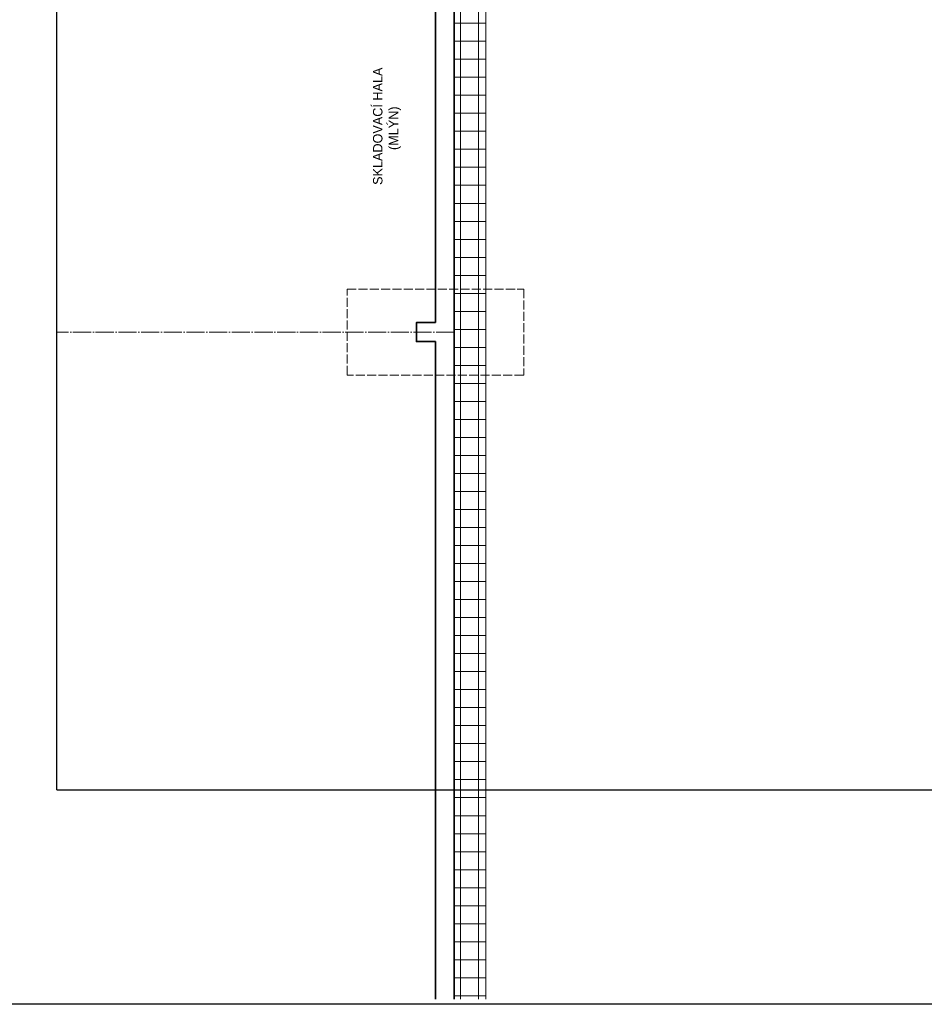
# Model space of a CAD drawing. Header units: millimetres. Extents: x -291499 to 405099, y -171163 to 417446.
# Tile 37 of 256: x -100814 to -86463, y 23312 to 38934. Entities that reach past the tile are written whole.
import ezdxf
from ezdxf import colors
from ezdxf.entities.mleader import LeaderData, LeaderLine
from ezdxf.math import Vec2, Vec3

# ---------------------------------------------------------------- set-up
doc = ezdxf.new("R2010")
doc.units = ezdxf.units.MM
doc.header["$LTSCALE"] = 12
doc.linetypes.add('ACAD_ISO02W100', pattern=[15, 12, -3])
doc.linetypes.add('ACAD_ISO04W100', pattern=[30, 24, -3, 0, -3])
for name, color, linetype, lineweight in [('koty', 6, 'Continuous', 9), ('tenka', 6, 'Continuous', 9), ('text', 6, 'Continuous', 9), ('tlusta', 7, 'Continuous', 15), ('velmi_tlusta', 4, 'Continuous', 35)]:
    doc.layers.add(name, color=color, linetype=linetype, lineweight=lineweight)
doc.layers.add('netisk', color=30, linetype='Continuous', plot=False)
doc.styles.add('laplan', font='txt', dxfattribs={"height": 2})
doc.styles.add('laplan N', font='txt')

# ---------------------------------------------------------------- blocks, each defined once
blk = doc.blocks.new('_DotSmall')
at = {"color": 0, "linetype": 'ByBlock', "const_width": 0.5}
blk.add_lwpolyline([(-0.0625, 0, 1), (0.0625, 0, 1)], format="xyb", close=True, dxfattribs=at)

msp = doc.modelspace()

# ---------------------------------------------------------------- hatches: boundary and pattern name
at = {"layer": 'koty'}
h = msp.add_hatch(dxfattribs=at)
h.set_pattern_fill('ANSI37', color=8, scale=90, angle=45)
h.set_pattern_definition([(90, (-100677.63, 32591.28), (-285.75, 0), []), (180, (-100677.63, 32591.28), (-6e-14, -285.75), [])])
h.paths.add_polyline_path([(-93419.5, 40525.9), (-93919.3, 40525.9), (-93919.5, 23392.2), (-93419.5, 23392.2)])

# ---------------------------------------------------------------- linework, layer by layer
at = {"layer": 'netisk'}
for q in [(-100223.7, 48395.8), (-63297.9, 26717.2)]:
    msp.add_line((-100223.7, 26717.2), q, dxfattribs=at)
msp.add_lwpolyline([(-121317.2, 77605.6), (-22987.6, 77605.6), (-22987.6, 23312), (-121317.2, 23312)], close=True, dxfattribs=at)
at = {"layer": 'tenka'}
msp.add_line((-93419.5, 40525.9), (-93419.5, 23392.2), dxfattribs=at)
at = {"layer": 'tlusta', "linetype": 'ACAD_ISO04W100'}
msp.add_line((-93919.5, 33977.9), (-100223.7, 33977.9), dxfattribs=at)
at = {"layer": 'tlusta', "linetype": 'ACAD_ISO02W100'}
msp.add_lwpolyline([(-92818.8, 33296.7), (-95620.1, 33296.7), (-95620.1, 34659.1), (-92818.8, 34659.1)], close=True, dxfattribs=at)
at = {"layer": 'velmi_tlusta'}
for p, q in [((-93919.5, 41000.9), (-93919.5, 23392.2)), ((-94219.5, 39827.9), (-94219.5, 34127.9)), ((-94219.5, 33827.9), (-94219.5, 23392.2))]:
    msp.add_line(p, q, dxfattribs=at)
msp.add_lwpolyline([(-94219.5, 34127.9), (-94519.5, 34127.9), (-94519.5, 33827.9), (-94219.5, 33827.9)], dxfattribs=at)

# ---------------------------------------------------------------- texts
at = {"layer": 'text', "insert": (-95209, 34432.1), "char_height": 150, "attachment_point": 1, "rotation": 90, "style": 'laplan N'}
msp.add_mtext_dynamic_manual_height_columns('\\pi1880.72915;SKLADOVACÍ HALA\\P\\pi2434.22915;(MLÝN)', width=5545.815, gutter_width=500, heights=[0], dxfattribs=at)

# ---------------------------------------------------------------- leaders
at = {"layer": 'text'}
ml = msp.add_multileader_mtext('Standard', dxfattribs=at)
ml.set_content('BETONOVÁ ZÁKLADOVÁ KONSTRUKCE PRO UMÍSTĚNÍ FILTRU', color=256, style='laplan')
ml.set_leader_properties()
ml.set_arrow_properties(name='DOTSMALL')
ml.build(insert=Vec2(0, 0))
ml.multileader.update_dxf_attribs({"dogleg_length": 2, "arrow_head_size": 150, "scale": 50})
ctx = ml.context
ctx.base_point, ctx.scale, ctx.char_height, ctx.arrow_head_size, ctx.landing_gap_size, ctx.plane_origin = Vec3(11286, 36981.1), 50, 100, 150, 100, Vec3(14427.8, 36619.6)
ctx.text_align_type = 2
notes = []
notes.append((ctx, [(0, (1, 1, 0), (14022.3, 36981.1), (-1, 0), 100, [(0, [(14715.8, 36559.6)], 0, [])])]))
ctx.mtext.insert, ctx.mtext.width, ctx.mtext.alignment, ctx.mtext.flow_direction = Vec3(13822.3, 37032.2), 2604.111, 3, 5
for ctx, leaders in notes:
    for number, flags, end, landing, length, lines in leaders:
        leader = LeaderData()
        leader.index, (leader.has_last_leader_line, leader.has_dogleg_vector, leader.attachment_direction) = number, flags
        leader.last_leader_point, leader.dogleg_vector, leader.dogleg_length = Vec3(end), Vec3(landing), length
        for number, points, colour, breaks in lines:
            line = LeaderLine()
            line.index, line.vertices, line.color, line.breaks = number, Vec3.list(points), colors.encode_raw_color(colour), breaks
            leader.lines.append(line)
        ctx.leaders.append(leader)

doc.saveas('drawing.dxf')
